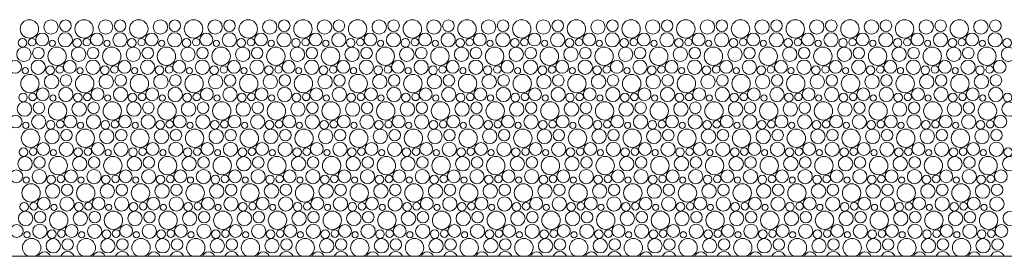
# Model space of a CAD drawing. Header units: millimetres. Extents: x 204754 to 495640, y -178579 to -98814.
# Tile 153 of 179: x 355360 to 358633, y -139924 to -139136. Entities that reach past the tile are written whole.
import ezdxf

# ---------------------------------------------------------------- set-up
doc = ezdxf.new("R2010")
doc.units = ezdxf.units.MM
doc.header["$MEASUREMENT"] = 0
doc.layers.get('0').update_dxf_attribs({"color": 252, "lineweight": 5})
doc.layers.add('Nowe_810-G Ogólne_Nr_pióra__102', color=252, linetype='Continuous', lineweight=5)
doc.layers.add('Nowe_810-G Ogólne_Nr_pióra__24', color=252, linetype='Continuous', lineweight=5)

# ---------------------------------------------------------------- blocks, each defined once
blk = doc.blocks.new('podkład 20251118')
at = {"layer": 'Nowe_810-G Ogólne_Nr_pióra__102', "color": 252, "linetype": 'Continuous', "lineweight": 5}
for centre, radius in [((355391.9, -139166.7), 30.6), ((355463.7, -139160.5), 23.9), ((355511.7, -139156.1), 19.2), ((355573.8, -139166.7), 30.6), ((355645.5, -139160.5), 23.9), ((355693.6, -139156.1), 19.2), ((355755.6, -139166.7), 30.6), ((355827.4, -139160.5), 23.9), ((355875.4, -139156.1), 19.2), ((355937.5, -139166.7), 30.6), ((356009.2, -139160.5), 23.9), ((356057.3, -139156.1), 19.2), ((356119.3, -139166.7), 30.6), ((356191.1, -139160.5), 23.9), ((356239.1, -139156.1), 19.2), ((356301.2, -139166.7), 30.6), ((356372.9, -139160.5), 23.9), ((356421, -139156.1), 19.2), ((356483, -139166.7), 30.6), ((356554.8, -139160.5), 23.9), ((356602.8, -139156.1), 19.2), ((356664.9, -139166.7), 30.6), ((356736.7, -139160.5), 23.9), ((356784.7, -139156.1), 19.2), ((356846.7, -139166.7), 30.6), ((356918.5, -139160.5), 23.9), ((356966.5, -139156.1), 19.2), ((357028.6, -139166.7), 30.6), ((357100.4, -139160.5), 23.9), ((357148.4, -139156.1), 19.2), ((357210.4, -139166.7), 30.6), ((357282.2, -139160.5), 23.9), ((357330.2, -139156.1), 19.2), ((357392.3, -139166.7), 30.6), ((357464.1, -139160.5), 23.9), ((357512.1, -139156.1), 19.2), ((357574.1, -139166.7), 30.6), ((357645.9, -139160.5), 23.9), ((357693.9, -139156.1), 19.2), ((357756, -139166.7), 30.6), ((357827.8, -139160.5), 23.9), ((357875.8, -139156.1), 19.2), ((357937.9, -139166.7), 30.6), ((358009.6, -139160.5), 23.9), ((358057.7, -139156.1), 19.2), ((358119.7, -139166.7), 30.6), ((358191.5, -139160.5), 23.9), ((358239.5, -139156.1), 19.2), ((358301.6, -139166.7), 30.6), ((358373.3, -139160.5), 23.9), ((358421.4, -139156.1), 19.2), ((358483.4, -139166.7), 30.6), ((358555.2, -139160.5), 23.9), ((358603.2, -139156.1), 19.2), ((355434.4, -139202.2), 21.3), ((355511.2, -139203.3), 23.7), ((355616.3, -139202.2), 21.3), ((355693, -139203.3), 23.7), ((355798.2, -139202.2), 21.3), ((355874.9, -139203.3), 23.7), ((355980, -139202.2), 21.3), ((356056.7, -139203.3), 23.7), ((356161.9, -139202.2), 21.3), ((356238.6, -139203.3), 23.7), ((356343.7, -139202.2), 21.3), ((356420.5, -139203.3), 23.7), ((356525.6, -139202.2), 21.3), ((356602.3, -139203.3), 23.7), ((356707.4, -139202.2), 21.3), ((356784.2, -139203.3), 23.7), ((356889.3, -139202.2), 21.3), ((356966, -139203.3), 23.7), ((357071.1, -139202.2), 21.3), ((357147.9, -139203.3), 23.7), ((357253, -139202.2), 21.3), ((357329.7, -139203.3), 23.7), ((357434.8, -139202.2), 21.3), ((357511.6, -139203.3), 23.7), ((357616.7, -139202.2), 21.3), ((357693.4, -139203.3), 23.7), ((357798.5, -139202.2), 21.3), ((357875.3, -139203.3), 23.7), ((357980.4, -139202.2), 21.3), ((358057.1, -139203.3), 23.7), ((358162.3, -139202.2), 21.3), ((358239, -139203.3), 23.7), ((358344.1, -139202.2), 21.3), ((358420.8, -139203.3), 23.7), ((358526, -139202.2), 21.3), ((358602.7, -139203.3), 23.7), ((355368.8, -139212.8), 14.3), ((355400.8, -139211), 12.5), ((355468.1, -139214.9), 10.3), ((355550.7, -139212.8), 14.3), ((355582.6, -139211), 12.5), ((355650, -139214.9), 10.3), ((355732.6, -139212.8), 14.3), ((355764.5, -139211), 12.5), ((355831.8, -139214.9), 10.3), ((355914.4, -139212.8), 14.3), ((355946.3, -139211), 12.5), ((356013.7, -139214.9), 10.3), ((356096.3, -139212.8), 14.3), ((356128.2, -139211), 12.5), ((356195.6, -139214.9), 10.3), ((356278.1, -139212.8), 14.3), ((356310, -139211), 12.5), ((356377.4, -139214.9), 10.3), ((356460, -139212.8), 14.3), ((356491.9, -139211), 12.5), ((356559.3, -139214.9), 10.3), ((356641.8, -139212.8), 14.3), ((356673.7, -139211), 12.5), ((356741.1, -139214.9), 10.3), ((356823.7, -139212.8), 14.3), ((356855.6, -139211), 12.5), ((356923, -139214.9), 10.3), ((357005.5, -139212.8), 14.3), ((357037.4, -139211), 12.5), ((357104.8, -139214.9), 10.3), ((357187.4, -139212.8), 14.3), ((357219.3, -139211), 12.5), ((357286.7, -139214.9), 10.3), ((357369.2, -139212.8), 14.3), ((357401.2, -139211), 12.5), ((357468.5, -139214.9), 10.3), ((357551.1, -139212.8), 14.3), ((357583, -139211), 12.5), ((357650.4, -139214.9), 10.3), ((357732.9, -139212.8), 14.3), ((357764.9, -139211), 12.5), ((357832.2, -139214.9), 10.3), ((357914.8, -139212.8), 14.3), ((357946.7, -139211), 12.5), ((358014.1, -139214.9), 10.3), ((358096.7, -139212.8), 14.3), ((358128.6, -139211), 12.5), ((358195.9, -139214.9), 10.3), ((358278.5, -139212.8), 14.3), ((358310.4, -139211), 12.5), ((358377.8, -139214.9), 10.3), ((358460.4, -139212.8), 14.3), ((358492.3, -139211), 12.5), ((358559.7, -139214.9), 10.3), ((358642.2, -139212.8), 14.3), ((355373.7, -139251.5), 23.9), ((355421.7, -139247.1), 19.2), ((355483.8, -139257.7), 30.6), ((355555.5, -139251.5), 23.9), ((355603.6, -139247.1), 19.2), ((355665.6, -139257.7), 30.6), ((355737.4, -139251.5), 23.9), ((355785.4, -139247.1), 19.2), ((355847.5, -139257.7), 30.6), ((355919.2, -139251.5), 23.9), ((355967.3, -139247.1), 19.2), ((356029.3, -139257.7), 30.6), ((356101.1, -139251.5), 23.9), ((356149.1, -139247.1), 19.2), ((356211.2, -139257.7), 30.6), ((356282.9, -139251.5), 23.9), ((356331, -139247.1), 19.2), ((356393, -139257.7), 30.6), ((356464.8, -139251.5), 23.9), ((356512.8, -139247.1), 19.2), ((356574.9, -139257.7), 30.6), ((356646.7, -139251.5), 23.9), ((356694.7, -139247.1), 19.2), ((356756.7, -139257.7), 30.6), ((356828.5, -139251.5), 23.9), ((356876.5, -139247.1), 19.2), ((356938.6, -139257.7), 30.6), ((357010.4, -139251.5), 23.9), ((357058.4, -139247.1), 19.2), ((357120.4, -139257.7), 30.6), ((357192.2, -139251.5), 23.9), ((357240.2, -139247.1), 19.2), ((357302.3, -139257.7), 30.6), ((357374.1, -139251.5), 23.9), ((357422.1, -139247.1), 19.2), ((357484.1, -139257.7), 30.6), ((357555.9, -139251.5), 23.9), ((357603.9, -139247.1), 19.2), ((357666, -139257.7), 30.6), ((357737.8, -139251.5), 23.9), ((357785.8, -139247.1), 19.2), ((357847.9, -139257.7), 30.6), ((357919.6, -139251.5), 23.9), ((357967.7, -139247.1), 19.2), ((358029.7, -139257.7), 30.6), ((358101.5, -139251.5), 23.9), ((358149.5, -139247.1), 19.2), ((358211.6, -139257.7), 30.6), ((358283.3, -139251.5), 23.9), ((358331.4, -139247.1), 19.2), ((358393.4, -139257.7), 30.6), ((358465.2, -139251.5), 23.9), ((358513.2, -139247.1), 19.2), ((358575.3, -139257.7), 30.6), ((358647, -139251.5), 23.9), ((355344.4, -139293.2), 21.3), ((355421.2, -139294.3), 23.7), ((355526.3, -139293.2), 21.3), ((355603, -139294.3), 23.7), ((355708.2, -139293.2), 21.3), ((355784.9, -139294.3), 23.7), ((355890, -139293.2), 21.3), ((355966.7, -139294.3), 23.7), ((356071.9, -139293.2), 21.3), ((356148.6, -139294.3), 23.7), ((356253.7, -139293.2), 21.3), ((356330.5, -139294.3), 23.7), ((356435.6, -139293.2), 21.3), ((356512.3, -139294.3), 23.7), ((356617.4, -139293.2), 21.3), ((356694.2, -139294.3), 23.7), ((356799.3, -139293.2), 21.3), ((356876, -139294.3), 23.7), ((356981.1, -139293.2), 21.3), ((357057.9, -139294.3), 23.7), ((357163, -139293.2), 21.3), ((357239.7, -139294.3), 23.7), ((357344.8, -139293.2), 21.3), ((357421.6, -139294.3), 23.7), ((357526.7, -139293.2), 21.3), ((357603.4, -139294.3), 23.7), ((357708.5, -139293.2), 21.3), ((357785.3, -139294.3), 23.7), ((357890.4, -139293.2), 21.3), ((357967.1, -139294.3), 23.7), ((358072.3, -139293.2), 21.3), ((358149, -139294.3), 23.7), ((358254.1, -139293.2), 21.3), ((358330.8, -139294.3), 23.7), ((358436, -139293.2), 21.3), ((358512.7, -139294.3), 23.7), ((358617.8, -139293.2), 21.3), ((355378.1, -139305.9), 10.3), ((355460.7, -139303.8), 14.3), ((355492.6, -139302), 12.5), ((355560, -139305.9), 10.3), ((355642.6, -139303.8), 14.3), ((355674.5, -139302), 12.5), ((355741.8, -139305.9), 10.3), ((355824.4, -139303.8), 14.3), ((355856.3, -139302), 12.5), ((355923.7, -139305.9), 10.3), ((356006.3, -139303.8), 14.3), ((356038.2, -139302), 12.5), ((356105.6, -139305.9), 10.3), ((356188.1, -139303.8), 14.3), ((356220, -139302), 12.5), ((356287.4, -139305.9), 10.3), ((356370, -139303.8), 14.3), ((356401.9, -139302), 12.5), ((356469.3, -139305.9), 10.3), ((356551.8, -139303.8), 14.3), ((356583.7, -139302), 12.5), ((356651.1, -139305.9), 10.3), ((356733.7, -139303.8), 14.3), ((356765.6, -139302), 12.5), ((356833, -139305.9), 10.3), ((356915.5, -139303.8), 14.3), ((356947.4, -139302), 12.5), ((357014.8, -139305.9), 10.3), ((357097.4, -139303.8), 14.3), ((357129.3, -139302), 12.5), ((357196.7, -139305.9), 10.3), ((357279.2, -139303.8), 14.3), ((357311.2, -139302), 12.5), ((357378.5, -139305.9), 10.3), ((357461.1, -139303.8), 14.3), ((357493, -139302), 12.5), ((357560.4, -139305.9), 10.3), ((357642.9, -139303.8), 14.3), ((357674.9, -139302), 12.5), ((357742.2, -139305.9), 10.3), ((357824.8, -139303.8), 14.3), ((357856.7, -139302), 12.5), ((357924.1, -139305.9), 10.3), ((358006.7, -139303.8), 14.3), ((358038.6, -139302), 12.5), ((358105.9, -139305.9), 10.3), ((358188.5, -139303.8), 14.3), ((358220.4, -139302), 12.5), ((358287.8, -139305.9), 10.3), ((358370.4, -139303.8), 14.3), ((358402.3, -139302), 12.5), ((358469.7, -139305.9), 10.3), ((358552.2, -139303.8), 14.3), ((358584.1, -139302), 12.5), ((355393.8, -139348.7), 30.6), ((355465.5, -139342.5), 23.9), ((355513.6, -139338.1), 19.2), ((355575.6, -139348.7), 30.6), ((355647.4, -139342.5), 23.9), ((355695.4, -139338.1), 19.2), ((355757.5, -139348.7), 30.6), ((355829.2, -139342.5), 23.9), ((355877.3, -139338.1), 19.2), ((355939.3, -139348.7), 30.6), ((356011.1, -139342.5), 23.9), ((356059.1, -139338.1), 19.2), ((356121.2, -139348.7), 30.6), ((356192.9, -139342.5), 23.9), ((356241, -139338.1), 19.2), ((356303, -139348.7), 30.6), ((356374.8, -139342.5), 23.9), ((356422.8, -139338.1), 19.2), ((356484.9, -139348.7), 30.6), ((356556.7, -139342.5), 23.9), ((356604.7, -139338.1), 19.2), ((356666.7, -139348.7), 30.6), ((356738.5, -139342.5), 23.9), ((356786.5, -139338.1), 19.2), ((356848.6, -139348.7), 30.6), ((356920.4, -139342.5), 23.9), ((356968.4, -139338.1), 19.2), ((357030.4, -139348.7), 30.6), ((357102.2, -139342.5), 23.9), ((357150.2, -139338.1), 19.2), ((357212.3, -139348.7), 30.6), ((357284.1, -139342.5), 23.9), ((357332.1, -139338.1), 19.2), ((357394.1, -139348.7), 30.6), ((357465.9, -139342.5), 23.9), ((357513.9, -139338.1), 19.2), ((357576, -139348.7), 30.6), ((357647.8, -139342.5), 23.9), ((357695.8, -139338.1), 19.2), ((357757.9, -139348.7), 30.6), ((357829.6, -139342.5), 23.9), ((357877.7, -139338.1), 19.2), ((357939.7, -139348.7), 30.6), ((358011.5, -139342.5), 23.9), ((358059.5, -139338.1), 19.2), ((358121.6, -139348.7), 30.6), ((358193.3, -139342.5), 23.9), ((358241.4, -139338.1), 19.2), ((358303.4, -139348.7), 30.6), ((358375.2, -139342.5), 23.9), ((358423.2, -139338.1), 19.2), ((358485.3, -139348.7), 30.6), ((358557, -139342.5), 23.9), ((358605.1, -139338.1), 19.2), ((355436.3, -139384.2), 21.3), ((355513, -139385.2), 23.7), ((355618.2, -139384.2), 21.3), ((355694.9, -139385.2), 23.7), ((355800, -139384.2), 21.3), ((355876.7, -139385.2), 23.7), ((355981.9, -139384.2), 21.3), ((356058.6, -139385.2), 23.7), ((356163.7, -139384.2), 21.3), ((356240.5, -139385.2), 23.7), ((356345.6, -139384.2), 21.3), ((356422.3, -139385.2), 23.7), ((356527.4, -139384.2), 21.3), ((356604.2, -139385.2), 23.7), ((356709.3, -139384.2), 21.3), ((356786, -139385.2), 23.7), ((356891.1, -139384.2), 21.3), ((356967.9, -139385.2), 23.7), ((357073, -139384.2), 21.3), ((357149.7, -139385.2), 23.7), ((357254.8, -139384.2), 21.3), ((357331.6, -139385.2), 23.7), ((357436.7, -139384.2), 21.3), ((357513.4, -139385.2), 23.7), ((357618.5, -139384.2), 21.3), ((357695.3, -139385.2), 23.7), ((357800.4, -139384.2), 21.3), ((357877.1, -139385.2), 23.7), ((357982.3, -139384.2), 21.3), ((358059, -139385.2), 23.7), ((358164.1, -139384.2), 21.3), ((358240.8, -139385.2), 23.7), ((358346, -139384.2), 21.3), ((358422.7, -139385.2), 23.7), ((358527.8, -139384.2), 21.3), ((358604.6, -139385.2), 23.7), ((355375.5, -139433.5), 23.9), ((355370.7, -139394.8), 14.3), ((355402.6, -139393), 12.5), ((355423.6, -139429.1), 19.2), ((355485.6, -139439.7), 30.6), ((355470, -139396.9), 10.3), ((355557.4, -139433.5), 23.9), ((355552.6, -139394.8), 14.3), ((355584.5, -139393), 12.5), ((355605.4, -139429.1), 19.2), ((355667.5, -139439.7), 30.6), ((355651.8, -139396.9), 10.3), ((355739.2, -139433.5), 23.9), ((355734.4, -139394.8), 14.3), ((355766.3, -139393), 12.5), ((355787.3, -139429.1), 19.2), ((355849.3, -139439.7), 30.6), ((355833.7, -139396.9), 10.3), ((355921.1, -139433.5), 23.9), ((355916.3, -139394.8), 14.3), ((355948.2, -139393), 12.5), ((355969.1, -139429.1), 19.2), ((356031.2, -139439.7), 30.6), ((356015.6, -139396.9), 10.3), ((356102.9, -139433.5), 23.9), ((356098.1, -139394.8), 14.3), ((356130, -139393), 12.5), ((356151, -139429.1), 19.2), ((356213, -139439.7), 30.6), ((356197.4, -139396.9), 10.3), ((356284.8, -139433.5), 23.9), ((356280, -139394.8), 14.3), ((356311.9, -139393), 12.5), ((356332.8, -139429.1), 19.2), ((356394.9, -139439.7), 30.6), ((356379.3, -139396.9), 10.3), ((356466.7, -139433.5), 23.9), ((356461.8, -139394.8), 14.3), ((356493.7, -139393), 12.5), ((356514.7, -139429.1), 19.2), ((356576.7, -139439.7), 30.6), ((356561.1, -139396.9), 10.3), ((356648.5, -139433.5), 23.9), ((356643.7, -139394.8), 14.3), ((356675.6, -139393), 12.5), ((356696.5, -139429.1), 19.2), ((356758.6, -139439.7), 30.6), ((356743, -139396.9), 10.3), ((356830.4, -139433.5), 23.9), ((356825.5, -139394.8), 14.3), ((356857.4, -139393), 12.5), ((356878.4, -139429.1), 19.2), ((356940.4, -139439.7), 30.6), ((356924.8, -139396.9), 10.3), ((357012.2, -139433.5), 23.9), ((357007.4, -139394.8), 14.3), ((357039.3, -139393), 12.5), ((357060.2, -139429.1), 19.2), ((357122.3, -139439.7), 30.6), ((357106.7, -139396.9), 10.3), ((357194.1, -139433.5), 23.9), ((357189.2, -139394.8), 14.3), ((357221.2, -139393), 12.5), ((357242.1, -139429.1), 19.2), ((357304.1, -139439.7), 30.6), ((357288.5, -139396.9), 10.3), ((357375.9, -139433.5), 23.9), ((357371.1, -139394.8), 14.3), ((357403, -139393), 12.5), ((357423.9, -139429.1), 19.2), ((357486, -139439.7), 30.6), ((357470.4, -139396.9), 10.3), ((357557.8, -139433.5), 23.9), ((357552.9, -139394.8), 14.3), ((357584.9, -139393), 12.5), ((357605.8, -139429.1), 19.2), ((357667.9, -139439.7), 30.6), ((357652.2, -139396.9), 10.3), ((357739.6, -139433.5), 23.9), ((357734.8, -139394.8), 14.3), ((357766.7, -139393), 12.5), ((357787.7, -139429.1), 19.2), ((357849.7, -139439.7), 30.6), ((357834.1, -139396.9), 10.3), ((357921.5, -139433.5), 23.9), ((357916.7, -139394.8), 14.3), ((357948.6, -139393), 12.5), ((357969.5, -139429.1), 19.2), ((358031.6, -139439.7), 30.6), ((358015.9, -139396.9), 10.3), ((358103.3, -139433.5), 23.9), ((358098.5, -139394.8), 14.3), ((358130.4, -139393), 12.5), ((358151.4, -139429.1), 19.2), ((358213.4, -139439.7), 30.6), ((358197.8, -139396.9), 10.3), ((358285.2, -139433.5), 23.9), ((358280.4, -139394.8), 14.3), ((358312.3, -139393), 12.5), ((358333.2, -139429.1), 19.2), ((358395.3, -139439.7), 30.6), ((358379.7, -139396.9), 10.3), ((358467, -139433.5), 23.9), ((358462.2, -139394.8), 14.3), ((358494.1, -139393), 12.5), ((358515.1, -139429.1), 19.2), ((358577.1, -139439.7), 30.6), ((358561.5, -139396.9), 10.3), ((358648.9, -139433.5), 23.9), ((358644.1, -139394.8), 14.3), ((355346.3, -139475.2), 21.3), ((355380, -139487.9), 10.3), ((355423, -139476.2), 23.7), ((355462.6, -139485.8), 14.3), ((355494.5, -139484), 12.5), ((355528.2, -139475.2), 21.3), ((355561.8, -139487.9), 10.3), ((355604.9, -139476.2), 23.7), ((355644.4, -139485.8), 14.3), ((355676.3, -139484), 12.5), ((355710, -139475.2), 21.3), ((355743.7, -139487.9), 10.3), ((355786.7, -139476.2), 23.7), ((355826.3, -139485.8), 14.3), ((355858.2, -139484), 12.5), ((355891.9, -139475.2), 21.3), ((355925.6, -139487.9), 10.3), ((355968.6, -139476.2), 23.7), ((356008.1, -139485.8), 14.3), ((356040, -139484), 12.5), ((356073.7, -139475.2), 21.3), ((356107.4, -139487.9), 10.3), ((356150.5, -139476.2), 23.7), ((356190, -139485.8), 14.3), ((356221.9, -139484), 12.5), ((356255.6, -139475.2), 21.3), ((356289.3, -139487.9), 10.3), ((356332.3, -139476.2), 23.7), ((356371.8, -139485.8), 14.3), ((356403.7, -139484), 12.5), ((356437.4, -139475.2), 21.3), ((356471.1, -139487.9), 10.3), ((356514.2, -139476.2), 23.7), ((356553.7, -139485.8), 14.3), ((356585.6, -139484), 12.5), ((356619.3, -139475.2), 21.3), ((356653, -139487.9), 10.3), ((356696, -139476.2), 23.7), ((356735.5, -139485.8), 14.3), ((356767.4, -139484), 12.5), ((356801.1, -139475.2), 21.3), ((356834.8, -139487.9), 10.3), ((356877.9, -139476.2), 23.7), ((356917.4, -139485.8), 14.3), ((356949.3, -139484), 12.5), ((356983, -139475.2), 21.3), ((357016.7, -139487.9), 10.3), ((357059.7, -139476.2), 23.7), ((357099.2, -139485.8), 14.3), ((357131.2, -139484), 12.5), ((357164.8, -139475.2), 21.3), ((357198.5, -139487.9), 10.3), ((357241.6, -139476.2), 23.7), ((357281.1, -139485.8), 14.3), ((357313, -139484), 12.5), ((357346.7, -139475.2), 21.3), ((357380.4, -139487.9), 10.3), ((357423.4, -139476.2), 23.7), ((357462.9, -139485.8), 14.3), ((357494.9, -139484), 12.5), ((357528.5, -139475.2), 21.3), ((357562.2, -139487.9), 10.3), ((357605.3, -139476.2), 23.7), ((357644.8, -139485.8), 14.3), ((357676.7, -139484), 12.5), ((357710.4, -139475.2), 21.3), ((357744.1, -139487.9), 10.3), ((357787.1, -139476.2), 23.7), ((357826.7, -139485.8), 14.3), ((357858.6, -139484), 12.5), ((357892.3, -139475.2), 21.3), ((357925.9, -139487.9), 10.3), ((357969, -139476.2), 23.7), ((358008.5, -139485.8), 14.3), ((358040.4, -139484), 12.5), ((358074.1, -139475.2), 21.3), ((358107.8, -139487.9), 10.3), ((358150.8, -139476.2), 23.7), ((358190.4, -139485.8), 14.3), ((358222.3, -139484), 12.5), ((358256, -139475.2), 21.3), ((358289.7, -139487.9), 10.3), ((358332.7, -139476.2), 23.7), ((358372.2, -139485.8), 14.3), ((358404.1, -139484), 12.5), ((358437.8, -139475.2), 21.3), ((358471.5, -139487.9), 10.3), ((358514.6, -139476.2), 23.7), ((358554.1, -139485.8), 14.3), ((358586, -139484), 12.5), ((358619.7, -139475.2), 21.3), ((355395.6, -139530.7), 30.6), ((355467.4, -139524.5), 23.9), ((355515.4, -139520.1), 19.2), ((355577.5, -139530.7), 30.6), ((355649.2, -139524.5), 23.9), ((355697.3, -139520.1), 19.2), ((355759.3, -139530.7), 30.6), ((355831.1, -139524.5), 23.9), ((355879.1, -139520.1), 19.2), ((355941.2, -139530.7), 30.6), ((356012.9, -139524.5), 23.9), ((356061, -139520.1), 19.2), ((356123, -139530.7), 30.6), ((356194.8, -139524.5), 23.9), ((356242.8, -139520.1), 19.2), ((356304.9, -139530.7), 30.6), ((356376.7, -139524.5), 23.9), ((356424.7, -139520.1), 19.2), ((356486.7, -139530.7), 30.6), ((356558.5, -139524.5), 23.9), ((356606.5, -139520.1), 19.2), ((356668.6, -139530.7), 30.6), ((356740.4, -139524.5), 23.9), ((356788.4, -139520.1), 19.2), ((356850.4, -139530.7), 30.6), ((356922.2, -139524.5), 23.9), ((356970.2, -139520.1), 19.2), ((357032.3, -139530.7), 30.6), ((357104.1, -139524.5), 23.9), ((357152.1, -139520.1), 19.2), ((357214.1, -139530.7), 30.6), ((357285.9, -139524.5), 23.9), ((357333.9, -139520.1), 19.2), ((357396, -139530.7), 30.6), ((357467.8, -139524.5), 23.9), ((357515.8, -139520.1), 19.2), ((357577.9, -139530.7), 30.6), ((357649.6, -139524.5), 23.9), ((357697.7, -139520.1), 19.2), ((357759.7, -139530.7), 30.6), ((357831.5, -139524.5), 23.9), ((357879.5, -139520.1), 19.2), ((357941.6, -139530.7), 30.6), ((358013.3, -139524.5), 23.9), ((358061.4, -139520.1), 19.2), ((358123.4, -139530.7), 30.6), ((358195.2, -139524.5), 23.9), ((358243.2, -139520.1), 19.2), ((358305.3, -139530.7), 30.6), ((358377, -139524.5), 23.9), ((358425.1, -139520.1), 19.2), ((358487.1, -139530.7), 30.6), ((358558.9, -139524.5), 23.9), ((358606.9, -139520.1), 19.2), ((355514.9, -139567.2), 23.7), ((355696.7, -139567.2), 23.7), ((355878.6, -139567.2), 23.7), ((356060.5, -139567.2), 23.7), ((356242.3, -139567.2), 23.7), ((356424.2, -139567.2), 23.7), ((356606, -139567.2), 23.7), ((356787.9, -139567.2), 23.7), ((356969.7, -139567.2), 23.7), ((357151.6, -139567.2), 23.7), ((357333.4, -139567.2), 23.7), ((357515.3, -139567.2), 23.7), ((357697.1, -139567.2), 23.7), ((357879, -139567.2), 23.7), ((358060.8, -139567.2), 23.7), ((358242.7, -139567.2), 23.7), ((358424.6, -139567.2), 23.7), ((358606.4, -139567.2), 23.7), ((355372.6, -139576.8), 14.3), ((355404.5, -139575), 12.5), ((355438.2, -139566.2), 21.3), ((355471.8, -139578.9), 10.3), ((355554.4, -139576.8), 14.3), ((355586.3, -139575), 12.5), ((355620, -139566.2), 21.3), ((355653.7, -139578.9), 10.3), ((355736.3, -139576.8), 14.3), ((355768.2, -139575), 12.5), ((355801.9, -139566.2), 21.3), ((355835.6, -139578.9), 10.3), ((355918.1, -139576.8), 14.3), ((355950, -139575), 12.5), ((355983.7, -139566.2), 21.3), ((356017.4, -139578.9), 10.3), ((356100, -139576.8), 14.3), ((356131.9, -139575), 12.5), ((356165.6, -139566.2), 21.3), ((356199.3, -139578.9), 10.3), ((356281.8, -139576.8), 14.3), ((356313.7, -139575), 12.5), ((356347.4, -139566.2), 21.3), ((356381.1, -139578.9), 10.3), ((356463.7, -139576.8), 14.3), ((356495.6, -139575), 12.5), ((356529.3, -139566.2), 21.3), ((356563, -139578.9), 10.3), ((356645.5, -139576.8), 14.3), ((356677.4, -139575), 12.5), ((356711.1, -139566.2), 21.3), ((356744.8, -139578.9), 10.3), ((356827.4, -139576.8), 14.3), ((356859.3, -139575), 12.5), ((356893, -139566.2), 21.3), ((356926.7, -139578.9), 10.3), ((357009.2, -139576.8), 14.3), ((357041.2, -139575), 12.5), ((357074.8, -139566.2), 21.3), ((357108.5, -139578.9), 10.3), ((357191.1, -139576.8), 14.3), ((357223, -139575), 12.5), ((357256.7, -139566.2), 21.3), ((357290.4, -139578.9), 10.3), ((357372.9, -139576.8), 14.3), ((357404.9, -139575), 12.5), ((357438.5, -139566.2), 21.3), ((357472.2, -139578.9), 10.3), ((357554.8, -139576.8), 14.3), ((357586.7, -139575), 12.5), ((357620.4, -139566.2), 21.3), ((357654.1, -139578.9), 10.3), ((357736.7, -139576.8), 14.3), ((357768.6, -139575), 12.5), ((357802.3, -139566.2), 21.3), ((357835.9, -139578.9), 10.3), ((357918.5, -139576.8), 14.3), ((357950.4, -139575), 12.5), ((357984.1, -139566.2), 21.3), ((358017.8, -139578.9), 10.3), ((358100.4, -139576.8), 14.3), ((358132.3, -139575), 12.5), ((358166, -139566.2), 21.3), ((358199.7, -139578.9), 10.3), ((358282.2, -139576.8), 14.3), ((358314.1, -139575), 12.5), ((358347.8, -139566.2), 21.3), ((358381.5, -139578.9), 10.3), ((358464.1, -139576.8), 14.3), ((358496, -139575), 12.5), ((358529.7, -139566.2), 21.3), ((358563.4, -139578.9), 10.3), ((358645.9, -139576.8), 14.3), ((355377.4, -139615.5), 23.9), ((355425.4, -139611.1), 19.2), ((355487.5, -139621.7), 30.6), ((355559.2, -139615.5), 23.9), ((355607.3, -139611.1), 19.2), ((355669.3, -139621.7), 30.6), ((355741.1, -139615.5), 23.9), ((355789.1, -139611.1), 19.2), ((355851.2, -139621.7), 30.6), ((355922.9, -139615.5), 23.9), ((355971, -139611.1), 19.2), ((356033, -139621.7), 30.6), ((356104.8, -139615.5), 23.9), ((356152.8, -139611.1), 19.2), ((356214.9, -139621.7), 30.6), ((356286.7, -139615.5), 23.9), ((356334.7, -139611.1), 19.2), ((356396.7, -139621.7), 30.6), ((356468.5, -139615.5), 23.9), ((356516.5, -139611.1), 19.2), ((356578.6, -139621.7), 30.6), ((356650.4, -139615.5), 23.9), ((356698.4, -139611.1), 19.2), ((356760.4, -139621.7), 30.6), ((356832.2, -139615.5), 23.9), ((356880.2, -139611.1), 19.2), ((356942.3, -139621.7), 30.6), ((357014.1, -139615.5), 23.9), ((357062.1, -139611.1), 19.2), ((357124.1, -139621.7), 30.6), ((357195.9, -139615.5), 23.9), ((357243.9, -139611.1), 19.2), ((357306, -139621.7), 30.6), ((357377.8, -139615.5), 23.9), ((357425.8, -139611.1), 19.2), ((357487.9, -139621.7), 30.6), ((357559.6, -139615.5), 23.9), ((357607.7, -139611.1), 19.2), ((357669.7, -139621.7), 30.6), ((357741.5, -139615.5), 23.9), ((357789.5, -139611.1), 19.2), ((357851.6, -139621.7), 30.6), ((357923.3, -139615.5), 23.9), ((357971.4, -139611.1), 19.2), ((358033.4, -139621.7), 30.6), ((358105.2, -139615.5), 23.9), ((358153.2, -139611.1), 19.2), ((358215.3, -139621.7), 30.6), ((358287, -139615.5), 23.9), ((358335.1, -139611.1), 19.2), ((358397.1, -139621.7), 30.6), ((358468.9, -139615.5), 23.9), ((358516.9, -139611.1), 19.2), ((358579, -139621.7), 30.6), ((358650.8, -139615.5), 23.9), ((355348.2, -139657.2), 21.3), ((355424.9, -139658.2), 23.7), ((355530, -139657.2), 21.3), ((355606.7, -139658.2), 23.7), ((355711.9, -139657.2), 21.3), ((355788.6, -139658.2), 23.7), ((355893.7, -139657.2), 21.3), ((355970.5, -139658.2), 23.7), ((356075.6, -139657.2), 21.3), ((356152.3, -139658.2), 23.7), ((356257.4, -139657.2), 21.3), ((356334.2, -139658.2), 23.7), ((356439.3, -139657.2), 21.3), ((356516, -139658.2), 23.7), ((356621.1, -139657.2), 21.3), ((356697.9, -139658.2), 23.7), ((356803, -139657.2), 21.3), ((356879.7, -139658.2), 23.7), ((356984.8, -139657.2), 21.3), ((357061.6, -139658.2), 23.7), ((357166.7, -139657.2), 21.3), ((357243.4, -139658.2), 23.7), ((357348.5, -139657.2), 21.3), ((357425.3, -139658.2), 23.7), ((357530.4, -139657.2), 21.3), ((357607.1, -139658.2), 23.7), ((357712.3, -139657.2), 21.3), ((357789, -139658.2), 23.7), ((357894.1, -139657.2), 21.3), ((357970.8, -139658.2), 23.7), ((358076, -139657.2), 21.3), ((358152.7, -139658.2), 23.7), ((358257.8, -139657.2), 21.3), ((358334.6, -139658.2), 23.7), ((358439.7, -139657.2), 21.3), ((358516.4, -139658.2), 23.7), ((358621.5, -139657.2), 21.3), ((355381.8, -139669.9), 10.3), ((355464.4, -139667.8), 14.3), ((355496.3, -139666), 12.5), ((355563.7, -139669.9), 10.3), ((355646.3, -139667.8), 14.3), ((355678.2, -139666), 12.5), ((355745.6, -139669.9), 10.3), ((355828.1, -139667.8), 14.3), ((355860, -139666), 12.5), ((355927.4, -139669.9), 10.3), ((356010, -139667.8), 14.3), ((356041.9, -139666), 12.5), ((356109.3, -139669.9), 10.3), ((356191.8, -139667.8), 14.3), ((356223.7, -139666), 12.5), ((356291.1, -139669.9), 10.3), ((356373.7, -139667.8), 14.3), ((356405.6, -139666), 12.5), ((356473, -139669.9), 10.3), ((356555.5, -139667.8), 14.3), ((356587.4, -139666), 12.5), ((356654.8, -139669.9), 10.3), ((356737.4, -139667.8), 14.3), ((356769.3, -139666), 12.5), ((356836.7, -139669.9), 10.3), ((356919.2, -139667.8), 14.3), ((356951.2, -139666), 12.5), ((357018.5, -139669.9), 10.3), ((357101.1, -139667.8), 14.3), ((357133, -139666), 12.5), ((357200.4, -139669.9), 10.3), ((357282.9, -139667.8), 14.3), ((357314.9, -139666), 12.5), ((357382.2, -139669.9), 10.3), ((357464.8, -139667.8), 14.3), ((357496.7, -139666), 12.5), ((357564.1, -139669.9), 10.3), ((357646.7, -139667.8), 14.3), ((357678.6, -139666), 12.5), ((357745.9, -139669.9), 10.3), ((357828.5, -139667.8), 14.3), ((357860.4, -139666), 12.5), ((357927.8, -139669.9), 10.3), ((358010.4, -139667.8), 14.3), ((358042.3, -139666), 12.5), ((358109.7, -139669.9), 10.3), ((358192.2, -139667.8), 14.3), ((358224.1, -139666), 12.5), ((358291.5, -139669.9), 10.3), ((358374.1, -139667.8), 14.3), ((358406, -139666), 12.5), ((358473.4, -139669.9), 10.3), ((358555.9, -139667.8), 14.3), ((358587.8, -139666), 12.5), ((355397.5, -139712.7), 30.6), ((355469.2, -139706.5), 23.9), ((355517.3, -139702.1), 19.2), ((355579.3, -139712.7), 30.6), ((355651.1, -139706.5), 23.9), ((355699.1, -139702.1), 19.2), ((355761.2, -139712.7), 30.6), ((355832.9, -139706.5), 23.9), ((355881, -139702.1), 19.2), ((355943, -139712.7), 30.6), ((356014.8, -139706.5), 23.9), ((356062.8, -139702.1), 19.2), ((356124.9, -139712.7), 30.6), ((356196.7, -139706.5), 23.9), ((356244.7, -139702.1), 19.2), ((356306.7, -139712.7), 30.6), ((356378.5, -139706.5), 23.9), ((356426.5, -139702.1), 19.2), ((356488.6, -139712.7), 30.6), ((356560.4, -139706.5), 23.9), ((356608.4, -139702.1), 19.2), ((356670.4, -139712.7), 30.6), ((356742.2, -139706.5), 23.9), ((356790.2, -139702.1), 19.2), ((356852.3, -139712.7), 30.6), ((356924.1, -139706.5), 23.9), ((356972.1, -139702.1), 19.2), ((357034.1, -139712.7), 30.6), ((357105.9, -139706.5), 23.9), ((357153.9, -139702.1), 19.2), ((357216, -139712.7), 30.6), ((357287.8, -139706.5), 23.9), ((357335.8, -139702.1), 19.2), ((357397.9, -139712.7), 30.6), ((357469.6, -139706.5), 23.9), ((357517.7, -139702.1), 19.2), ((357579.7, -139712.7), 30.6), ((357651.5, -139706.5), 23.9), ((357699.5, -139702.1), 19.2), ((357761.6, -139712.7), 30.6), ((357833.3, -139706.5), 23.9), ((357881.4, -139702.1), 19.2), ((357943.4, -139712.7), 30.6), ((358015.2, -139706.5), 23.9), ((358063.2, -139702.1), 19.2), ((358125.3, -139712.7), 30.6), ((358197, -139706.5), 23.9), ((358245.1, -139702.1), 19.2), ((358307.1, -139712.7), 30.6), ((358378.9, -139706.5), 23.9), ((358426.9, -139702.1), 19.2), ((358489, -139712.7), 30.6), ((358560.8, -139706.5), 23.9), ((358608.8, -139702.1), 19.2), ((355440, -139748.2), 21.3), ((355516.7, -139749.2), 23.7), ((355621.9, -139748.2), 21.3), ((355698.6, -139749.2), 23.7), ((355803.7, -139748.2), 21.3), ((355880.5, -139749.2), 23.7), ((355985.6, -139748.2), 21.3), ((356062.3, -139749.2), 23.7), ((356167.4, -139748.2), 21.3), ((356244.2, -139749.2), 23.7), ((356349.3, -139748.2), 21.3), ((356426, -139749.2), 23.7), ((356531.1, -139748.2), 21.3), ((356607.9, -139749.2), 23.7), ((356713, -139748.2), 21.3), ((356789.7, -139749.2), 23.7), ((356894.8, -139748.2), 21.3), ((356971.6, -139749.2), 23.7), ((357076.7, -139748.2), 21.3), ((357153.4, -139749.2), 23.7), ((357258.5, -139748.2), 21.3), ((357335.3, -139749.2), 23.7), ((357440.4, -139748.2), 21.3), ((357517.1, -139749.2), 23.7), ((357622.3, -139748.2), 21.3), ((357699, -139749.2), 23.7), ((357804.1, -139748.2), 21.3), ((357880.8, -139749.2), 23.7), ((357986, -139748.2), 21.3), ((358062.7, -139749.2), 23.7), ((358167.8, -139748.2), 21.3), ((358244.6, -139749.2), 23.7), ((358349.7, -139748.2), 21.3), ((358426.4, -139749.2), 23.7), ((358531.5, -139748.2), 21.3), ((358608.3, -139749.2), 23.7), ((355374.4, -139758.8), 14.3), ((355406.3, -139757), 12.5), ((355473.7, -139760.9), 10.3), ((355556.3, -139758.8), 14.3), ((355588.2, -139757), 12.5), ((355655.6, -139760.9), 10.3), ((355738.1, -139758.8), 14.3), ((355770, -139757), 12.5), ((355837.4, -139760.9), 10.3), ((355920, -139758.8), 14.3), ((355951.9, -139757), 12.5), ((356019.3, -139760.9), 10.3), ((356101.8, -139758.8), 14.3), ((356133.7, -139757), 12.5), ((356201.1, -139760.9), 10.3), ((356283.7, -139758.8), 14.3), ((356315.6, -139757), 12.5), ((356383, -139760.9), 10.3), ((356465.5, -139758.8), 14.3), ((356497.4, -139757), 12.5), ((356564.8, -139760.9), 10.3), ((356647.4, -139758.8), 14.3), ((356679.3, -139757), 12.5), ((356746.7, -139760.9), 10.3), ((356829.2, -139758.8), 14.3), ((356861.2, -139757), 12.5), ((356928.5, -139760.9), 10.3), ((357011.1, -139758.8), 14.3), ((357043, -139757), 12.5), ((357110.4, -139760.9), 10.3), ((357192.9, -139758.8), 14.3), ((357224.9, -139757), 12.5), ((357292.2, -139760.9), 10.3), ((357374.8, -139758.8), 14.3), ((357406.7, -139757), 12.5), ((357474.1, -139760.9), 10.3), ((357556.7, -139758.8), 14.3), ((357588.6, -139757), 12.5), ((357655.9, -139760.9), 10.3), ((357738.5, -139758.8), 14.3), ((357770.4, -139757), 12.5), ((357837.8, -139760.9), 10.3), ((357920.4, -139758.8), 14.3), ((357952.3, -139757), 12.5), ((358019.7, -139760.9), 10.3), ((358102.2, -139758.8), 14.3), ((358134.1, -139757), 12.5), ((358201.5, -139760.9), 10.3), ((358284.1, -139758.8), 14.3), ((358316, -139757), 12.5), ((358383.4, -139760.9), 10.3), ((358465.9, -139758.8), 14.3), ((358497.8, -139757), 12.5), ((358565.2, -139760.9), 10.3), ((355379.2, -139797.5), 23.9), ((355427.3, -139793.1), 19.2), ((355489.3, -139803.7), 30.6), ((355561.1, -139797.5), 23.9), ((355609.1, -139793.1), 19.2), ((355671.2, -139803.7), 30.6), ((355742.9, -139797.5), 23.9), ((355791, -139793.1), 19.2), ((355853, -139803.7), 30.6), ((355924.8, -139797.5), 23.9), ((355972.8, -139793.1), 19.2), ((356034.9, -139803.7), 30.6), ((356106.7, -139797.5), 23.9), ((356154.7, -139793.1), 19.2), ((356216.7, -139803.7), 30.6), ((356288.5, -139797.5), 23.9), ((356336.5, -139793.1), 19.2), ((356398.6, -139803.7), 30.6), ((356470.4, -139797.5), 23.9), ((356518.4, -139793.1), 19.2), ((356580.4, -139803.7), 30.6), ((356652.2, -139797.5), 23.9), ((356700.2, -139793.1), 19.2), ((356762.3, -139803.7), 30.6), ((356834.1, -139797.5), 23.9), ((356882.1, -139793.1), 19.2), ((356944.1, -139803.7), 30.6), ((357015.9, -139797.5), 23.9), ((357063.9, -139793.1), 19.2), ((357126, -139803.7), 30.6), ((357197.8, -139797.5), 23.9), ((357245.8, -139793.1), 19.2), ((357307.9, -139803.7), 30.6), ((357379.6, -139797.5), 23.9), ((357427.7, -139793.1), 19.2), ((357489.7, -139803.7), 30.6), ((357561.5, -139797.5), 23.9), ((357609.5, -139793.1), 19.2), ((357671.6, -139803.7), 30.6), ((357743.3, -139797.5), 23.9), ((357791.4, -139793.1), 19.2), ((357853.4, -139803.7), 30.6), ((357925.2, -139797.5), 23.9), ((357973.2, -139793.1), 19.2), ((358035.3, -139803.7), 30.6), ((358107, -139797.5), 23.9), ((358155.1, -139793.1), 19.2), ((358217.1, -139803.7), 30.6), ((358288.9, -139797.5), 23.9), ((358336.9, -139793.1), 19.2), ((358399, -139803.7), 30.6), ((358470.8, -139797.5), 23.9), ((358518.8, -139793.1), 19.2), ((358580.8, -139803.7), 30.6), ((358652.6, -139797.5), 23.9), ((355350, -139839.2), 21.3), ((355426.7, -139840.2), 23.7), ((355466.3, -139849.8), 14.3), ((355498.2, -139848), 12.5), ((355531.9, -139839.2), 21.3), ((355608.6, -139840.2), 23.7), ((355648.1, -139849.8), 14.3), ((355680, -139848), 12.5), ((355713.7, -139839.2), 21.3), ((355790.5, -139840.2), 23.7), ((355830, -139849.8), 14.3), ((355861.9, -139848), 12.5), ((355895.6, -139839.2), 21.3), ((355972.3, -139840.2), 23.7), ((356011.8, -139849.8), 14.3), ((356043.7, -139848), 12.5), ((356077.4, -139839.2), 21.3), ((356154.2, -139840.2), 23.7), ((356193.7, -139849.8), 14.3), ((356225.6, -139848), 12.5), ((356259.3, -139839.2), 21.3), ((356336, -139840.2), 23.7), ((356375.5, -139849.8), 14.3), ((356407.4, -139848), 12.5), ((356441.1, -139839.2), 21.3), ((356517.9, -139840.2), 23.7), ((356557.4, -139849.8), 14.3), ((356589.3, -139848), 12.5), ((356623, -139839.2), 21.3), ((356699.7, -139840.2), 23.7), ((356739.2, -139849.8), 14.3), ((356771.2, -139848), 12.5), ((356804.8, -139839.2), 21.3), ((356881.6, -139840.2), 23.7), ((356921.1, -139849.8), 14.3), ((356953, -139848), 12.5), ((356986.7, -139839.2), 21.3), ((357063.4, -139840.2), 23.7), ((357102.9, -139849.8), 14.3), ((357134.9, -139848), 12.5), ((357168.5, -139839.2), 21.3), ((357245.3, -139840.2), 23.7), ((357284.8, -139849.8), 14.3), ((357316.7, -139848), 12.5), ((357350.4, -139839.2), 21.3), ((357427.1, -139840.2), 23.7), ((357466.7, -139849.8), 14.3), ((357498.6, -139848), 12.5), ((357532.3, -139839.2), 21.3), ((357609, -139840.2), 23.7), ((357648.5, -139849.8), 14.3), ((357680.4, -139848), 12.5), ((357714.1, -139839.2), 21.3), ((357790.8, -139840.2), 23.7), ((357830.4, -139849.8), 14.3), ((357862.3, -139848), 12.5), ((357896, -139839.2), 21.3), ((357972.7, -139840.2), 23.7), ((358012.2, -139849.8), 14.3), ((358044.1, -139848), 12.5), ((358077.8, -139839.2), 21.3), ((358154.6, -139840.2), 23.7), ((358194.1, -139849.8), 14.3), ((358226, -139848), 12.5), ((358259.7, -139839.2), 21.3), ((358336.4, -139840.2), 23.7), ((358375.9, -139849.8), 14.3), ((358407.8, -139848), 12.5), ((358441.5, -139839.2), 21.3), ((358518.3, -139840.2), 23.7), ((358557.8, -139849.8), 14.3), ((358589.7, -139848), 12.5), ((358623.4, -139839.2), 21.3), ((355383.7, -139851.9), 10.3), ((355471.1, -139888.5), 23.9), ((355519.1, -139884.1), 19.2), ((355565.6, -139851.9), 10.3), ((355652.9, -139888.5), 23.9), ((355701, -139884.1), 19.2), ((355747.4, -139851.9), 10.3), ((355834.8, -139888.5), 23.9), ((355882.8, -139884.1), 19.2), ((355929.3, -139851.9), 10.3), ((356016.7, -139888.5), 23.9), ((356064.7, -139884.1), 19.2), ((356111.1, -139851.9), 10.3), ((356198.5, -139888.5), 23.9), ((356246.5, -139884.1), 19.2), ((356293, -139851.9), 10.3), ((356380.4, -139888.5), 23.9), ((356428.4, -139884.1), 19.2), ((356474.8, -139851.9), 10.3), ((356562.2, -139888.5), 23.9), ((356610.2, -139884.1), 19.2), ((356656.7, -139851.9), 10.3), ((356744.1, -139888.5), 23.9), ((356792.1, -139884.1), 19.2), ((356838.5, -139851.9), 10.3), ((356925.9, -139888.5), 23.9), ((356973.9, -139884.1), 19.2), ((357020.4, -139851.9), 10.3), ((357107.8, -139888.5), 23.9), ((357155.8, -139884.1), 19.2), ((357202.2, -139851.9), 10.3), ((357289.6, -139888.5), 23.9), ((357337.7, -139884.1), 19.2), ((357384.1, -139851.9), 10.3), ((357471.5, -139888.5), 23.9), ((357519.5, -139884.1), 19.2), ((357565.9, -139851.9), 10.3), ((357653.3, -139888.5), 23.9), ((357701.4, -139884.1), 19.2), ((357747.8, -139851.9), 10.3), ((357835.2, -139888.5), 23.9), ((357883.2, -139884.1), 19.2), ((357929.7, -139851.9), 10.3), ((358017, -139888.5), 23.9), ((358065.1, -139884.1), 19.2), ((358111.5, -139851.9), 10.3), ((358198.9, -139888.5), 23.9), ((358246.9, -139884.1), 19.2), ((358293.4, -139851.9), 10.3), ((358380.8, -139888.5), 23.9), ((358428.8, -139884.1), 19.2), ((358475.2, -139851.9), 10.3), ((358562.6, -139888.5), 23.9), ((358610.6, -139884.1), 19.2)]:
    blk.add_circle(centre, radius, dxfattribs=at)
for centre, radius, start, end in [((355399.3, -139894.7), 30.6, 289.73, 250.27), ((355581.2, -139894.7), 30.6, 289.73, 250.27), ((355763, -139894.7), 30.6, 289.73, 250.27), ((355944.9, -139894.7), 30.6, 289.73, 250.27), ((356126.7, -139894.7), 30.6, 289.73, 250.27), ((356308.6, -139894.7), 30.6, 289.73, 250.27), ((356490.4, -139894.7), 30.6, 289.73, 250.27), ((356672.3, -139894.7), 30.6, 289.73, 250.27), ((356854.1, -139894.7), 30.6, 289.73, 250.27), ((357036, -139894.7), 30.6, 289.73, 250.27), ((357217.9, -139894.7), 30.6, 289.73, 250.27), ((357399.7, -139894.7), 30.6, 289.73, 250.27), ((357581.6, -139894.7), 30.6, 289.73, 250.27), ((357763.4, -139894.7), 30.6, 289.73, 250.27), ((357945.3, -139894.7), 30.6, 289.73, 250.27), ((358127.1, -139894.7), 30.6, 289.73, 250.27), ((358309, -139894.7), 30.6, 289.73, 250.27), ((358490.8, -139894.7), 30.6, 289.73, 250.27), ((355441.9, -139930.2), 21.3, 18.2137, 161.7863), ((355518.6, -139931.2), 23.7, 19.0838, 160.9162), ((355623.7, -139930.2), 21.3, 18.2137, 161.7863), ((355700.5, -139931.2), 23.7, 19.0838, 160.9162), ((355805.6, -139930.2), 21.3, 18.2137, 161.7863), ((355882.3, -139931.2), 23.7, 19.0838, 160.9162), ((355987.4, -139930.2), 21.3, 18.2137, 161.7863), ((356064.2, -139931.2), 23.7, 19.0838, 160.9162), ((356169.3, -139930.2), 21.3, 18.2137, 161.7863), ((356246, -139931.2), 23.7, 19.0838, 160.9162), ((356351.1, -139930.2), 21.3, 18.2137, 161.7863), ((356427.9, -139931.2), 23.7, 19.0838, 160.9162), ((356533, -139930.2), 21.3, 18.2137, 161.7863), ((356609.7, -139931.2), 23.7, 19.0838, 160.9162), ((356714.8, -139930.2), 21.3, 18.2137, 161.7863), ((356791.6, -139931.2), 23.7, 19.0838, 160.9162), ((356896.7, -139930.2), 21.3, 18.2137, 161.7863), ((356973.4, -139931.2), 23.7, 19.0838, 160.9162), ((357078.5, -139930.2), 21.3, 18.2137, 161.7863), ((357155.3, -139931.2), 23.7, 19.0838, 160.9162), ((357260.4, -139930.2), 21.3, 18.2137, 161.7863), ((357337.1, -139931.2), 23.7, 19.0838, 160.9162), ((357442.3, -139930.2), 21.3, 18.2137, 161.7863), ((357519, -139931.2), 23.7, 19.0838, 160.9162), ((357624.1, -139930.2), 21.3, 18.2137, 161.7863), ((357700.8, -139931.2), 23.7, 19.0838, 160.9162), ((357806, -139930.2), 21.3, 18.2137, 161.7863), ((357882.7, -139931.2), 23.7, 19.0838, 160.9162), ((357987.8, -139930.2), 21.3, 18.2137, 161.7863), ((358064.6, -139931.2), 23.7, 19.0838, 160.9162), ((358169.7, -139930.2), 21.3, 18.2137, 161.7863), ((358246.4, -139931.2), 23.7, 19.0838, 160.9162), ((358351.5, -139930.2), 21.3, 18.2137, 161.7863), ((358428.3, -139931.2), 23.7, 19.0838, 160.9162), ((358533.4, -139930.2), 21.3, 18.2137, 161.7863), ((358610.1, -139931.2), 23.7, 19.0838, 160.9162)]:
    blk.add_arc(centre, radius, start, end, dxfattribs=at)
at = {"layer": 'Nowe_810-G Ogólne_Nr_pióra__24', "color": 252, "linetype": 'Continuous', "lineweight": 5}
blk.add_line((367656.8, -139923.5), (347166, -139923.5), dxfattribs=at)

msp = doc.modelspace()

# ---------------------------------------------------------------- block references
msp.add_blockref('podkład 20251118', (0, 0))

doc.saveas('drawing.dxf')
